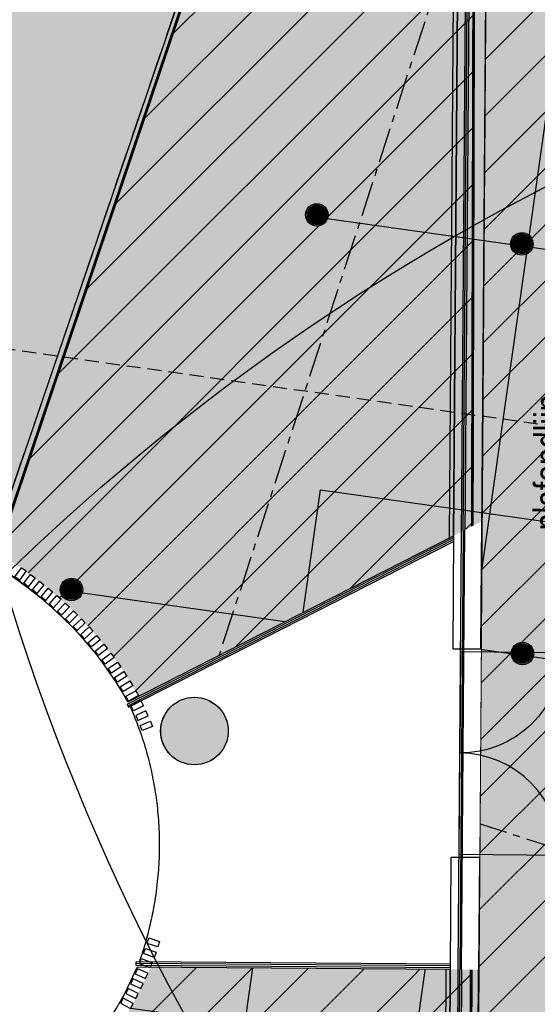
# Model space of a CAD drawing. Header units: millimetres. Extents: x -4106 to 114694, y -37499 to 54647.
# Tile 24 of 109: x 64262 to 68858, y -6964 to 1780. Entities that reach past the tile are written whole.
import ezdxf

# ---------------------------------------------------------------- set-up
doc = ezdxf.new("R2010")
doc.units = ezdxf.units.MM
doc.header["$LTSCALE"] = 50
doc.set_wipeout_variables(frame=1)
for name, pattern in [('B0301', [25, 12.5, -6.25, 0, -6.25]), ('B0401', [7.5, 5, -2.5]), ('XREF_05-werkset$0$B0402', [9.375, 6.25, -3.125]), ('XREF_STRAMIEN$0$B0201', [50, 31.25, -6.25, 6.25, -6.25])]:
    doc.linetypes.add(name, pattern=pattern)
for name, color, linetype in [('FOK_ BRANDSLANGHASPELS', 2, 'Continuous'), ('FOK_00_ALGEMEEN', 1, 'Continuous'), ('FOK_07_STRAMIEN', 13, 'B0301'), ('FOK_22_BINNENWANDEN', 2, 'Continuous'), ('FOK_28_CONSTRUCTIES', 4, 'Continuous'), ('FOK_72_VAST MEUBILAIR', 1, 'Continuous'), ('XREF_05-werkset$0$AA01254-_egaal-254', 254, 'Continuous'), ('XREF_05-werkset$0$AA28G---_PREFABBETON', 242, 'Continuous'), ('XREF_05-werkset$0$AI23----_VLOEREN', 242, 'Continuous'), ('XREF_05-werkset$0$AL22XW--_SYSTEEMW', 2, 'Continuous'), ('XREF_05-werkset$0$AL28G---_PREFABBETON', 4, 'Continuous'), ('XREF_05-werkset$0$AL32-O--_GLAS', 2, 'Continuous'), ('XREF_05-werkset$0$AT$1A---_ALGEMEEN', 7, 'Continuous'), ('XREF_05-werkset$0$AZ32-O--_GLAS', 2, 'Continuous'), ('XREF_05_PLAFOND$0$AA00VV4-_SOLID252', 254, 'Continuous'), ('XREF_05_PLAFOND$0$AA35RJ8-_HWOLCEMENT', 242, 'Continuous'), ('XREF_05_PLAFOND$0$AI45----_PLAFONDAFW', 2, 'Continuous'), ('XREF_05_PLAFOND$0$AL35RJ8-_HWOLCEMENT', 2, 'Continuous'), ('XREF_05_Sprinkler installatie$0$verzonken sprinkler', 6, 'Continuous'), ('XREF_05_Sprinkler installatie$0$WL524---', 4, 'Continuous'), ('XREF_05_Sprinkler installatie$0$WL531---', 3, 'Continuous'), ('XREF_05_Sprinkler installatie$0$WL6516--', 4, 'Continuous'), ('XREF_STRAMIEN$0$AL$7A---_STRAMIEN', 1, 'XREF_STRAMIEN$0$B0201')]:
    doc.layers.add(name, color=color, linetype=linetype)
doc.styles.add('XREF_05-werkset$0$02_100', font='ABTPR.SHX', dxfattribs={"width": 0.8, "height": 250})
doc.styles.add('XREF_05_Sprinkler installatie$0$Standard', font='txt')
pattern_1 = [(37.5, (0, 0), (-6.29934, 192.68238), [0, -152, 0, -170, 0, -162.5]), (7.5, (0, 0), (176.9777, 282.2146), [0, -82, 0, -137, 0, -52.5]), (327.5, (-123, 0), (311.4142, 0.5659), [0, -50, 0, -180, 0, -235]), (317.5, (-123, 0), (300.6127, 87.7676), [0, -25, 0, -118, 0, -135])]
pattern_2 = [(45, (3.27, -36464.7), (-250, 250), [])]

# ---------------------------------------------------------------- blocks, each defined once
blk = doc.blocks.new('XREF_05-werkset$0$V-H-28G001_B09145W02')
at = {"layer": 'XREF_05-werkset$0$AA28G---_PREFABBETON'}
h = blk.add_hatch(color=254, dxfattribs=at)
edge = h.paths.add_edge_path()
edge.add_arc((0, 0), 300, 0, 360)
h = blk.add_hatch(dxfattribs=at)
h.set_pattern_fill('KALKZST', color=1, scale=880, style=0)
h.set_pattern_definition([(45, (-25612.5, -9670.3), (-390.278, 390.278), [])])
edge = h.paths.add_edge_path()
edge.add_arc((0, 0), 300, 0, 360)
at = {"layer": 'XREF_05-werkset$0$AL28G---_PREFABBETON'}
blk.add_circle((0, 0), 300, dxfattribs=at)
blk = doc.blocks.new('XREF_05-werkset$0$V-H-28X00A_09145B1')
blk.add_blockref('XREF_05-werkset$0$V-H-28G001_B09145W02', (65813.5, -4537.2))
blk = doc.blocks.new('*U545')
at = {"layer": 'XREF_05-werkset$0$AL32-O--_GLAS'}
for points in [[(68039.2, -22315.9), (68284.5, 10722.8)], [(68314.5, 10722.6), (68069.1, -22320.8)]]:
    blk.add_lwpolyline(points, dxfattribs=at)
at = {"layer": 'XREF_05-werkset$0$AZ32-O--_GLAS'}
blk.add_lwpolyline([(68054.1, -22318.3), (68299.5, 10722.7, 0.399126)], format="xyb", dxfattribs=at)
blk = doc.blocks.new('XREF_05-werkset')
at = {"layer": 'XREF_05-werkset$0$AA01254-_egaal-254'}
h = blk.add_hatch(color=256, dxfattribs=at)
edge = h.paths.add_edge_path()
edge.add_arc((59873.6, 10809), 8341.4, 230.90215, 359.41154)
edge.add_line((68214.5, 10723.3), (67969.2, -22304.6))
edge.add_line((67969.2, -22304.6), (67964.2, -22303.8))
edge.add_line((67964.2, -22303.8), (42794.2, -14135.2))
edge.add_line((42794.2, -14135.2), (43309.1, -13922.8))
edge.add_line((43309.1, -13922.8), (43402.8, -13847.9))
edge.add_line((43402.8, -13847.9), (44170.5, -13190.8))
edge.add_line((44170.5, -13190.8), (44261.4, -13112.5))
edge.add_line((44261.4, -13112.5), (45013.5, -12423.2))
edge.add_line((45013.5, -12423.2), (45099.7, -12339.7))
edge.add_line((45099.7, -12339.7), (45832.3, -11625.6))
edge.add_line((45832.3, -11625.6), (45913.4, -11537.2))
edge.add_line((45913.4, -11537.2), (46628.5, -10797.8))
edge.add_line((46628.5, -10797.8), (46704.2, -10704.7))
edge.add_line((46704.2, -10704.7), (47403.4, -9939.3))
edge.add_line((47403.4, -9939.3), (47473.6, -9842))
edge.add_line((47473.6, -9842), (48410.3, -9208.9))
edge.add_line((48410.3, -9208.9), (48470.4, -9104.9))
edge.add_line((48470.4, -9104.9), (49140.5, -8261.5))
edge.add_line((49140.5, -8261.5), (49198.8, -8156.7))
edge.add_line((49198.8, -8156.7), (49830.1, -7269.3))
edge.add_line((49830.1, -7269.3), (49882.1, -7161.2))
edge.add_line((49882.1, -7161.2), (50475.2, -6233.2))
edge.add_line((50475.2, -6233.2), (50520.8, -6122.2))
edge.add_line((50520.8, -6122.2), (51071.7, -5153.6))
edge.add_line((51071.7, -5153.6), (51110.7, -5040.1))
edge.add_line((51110.7, -5040.1), (51614.5, -4031.4))
edge.add_line((51614.5, -4031.4), (51646.9, -3915.8))
edge.add_line((51646.9, -3915.8), (52097.8, -2868.3))
edge.add_line((52097.8, -2868.3), (52123.3, -2751))
edge.add_line((52123.3, -2751), (52514.8, -1666.6))
edge.add_line((52514.8, -1666.6), (52533.3, -1548.1))
edge.add_line((52533.3, -1548.1), (52857.9, -429.5))
edge.add_line((52857.9, -429.5), (52869.5, -310.1))
edge.add_line((52869.5, -310.1), (53119, 838.3))
edge.add_line((53119, 838.3), (53123.5, 958.2))
edge.add_line((53123.5, 958.2), (53289.6, 2131.4))
edge.add_line((53289.6, 2131.4), (53287.1, 2251.3))
edge.add_line((53287.1, 2251.3), (53361.5, 3439.8))
edge.add_line((53361.5, 3439.8), (53327.3, 4757.1))
edge.add_line((53327.3, 4757.1), (53310.7, 4875.9))
edge.add_line((53310.7, 4875.9), (53210.5, 5800.9))
edge.add_line((53210.5, 5800.9), (54613.1, 4335.5))
blk.add_lwpolyline([(68214.5, 10723.3), (67969.2, -22304.6), (67964.2, -22303.8), (42794.2, -14135.2)], dxfattribs=at)
at = {"layer": 'XREF_05-werkset$0$AI23----_VLOEREN', "linetype": 'XREF_05-werkset$0$B0402'}
blk.add_line((58457.4, -19218.5), (67769.2, 8097.4), dxfattribs=at)
at = {"layer": 'XREF_05-werkset$0$AL22XW--_SYSTEEMW'}
blk.add_line((68218.9, -22345), (68464.5, 10721.5), dxfattribs=at)
blk.add_lwpolyline([(67939.7, -22395.7), (67969.2, -22304.6), (68214.5, 10723.3, 0.399126), (60377.7, 19100.6), (31177.8, 20829.9)], format="xyb", dxfattribs=at)
for name in ['XREF_05-werkset$0$V-H-28X00A_09145B1', '*U545']:
    blk.add_blockref(name, (0, 0))
at = {"layer": 'XREF_05-werkset$0$AT$1A---_ALGEMEEN', "color": 7, "style": 'XREF_05-werkset$0$02_100', "width": 0.8}
blk.add_text('plafondlijn', height=250, rotation=89.56971, dxfattribs=at).set_placement((69075, -2755.6))
blk = doc.blocks.new('XREF_STRAMIEN')
at = {"layer": 'XREF_STRAMIEN$0$AL$7A---_STRAMIEN', "ltscale": 0.2}
blk.add_line((4081.1, 15497), (99881.1, -15593.3), dxfattribs=at)
blk.add_lwpolyline([(81439.8, 43612.9), (59022.4, -25462.8)], dxfattribs=at)
blk = doc.blocks.new('XREF_05_PLAFOND')
at = {"layer": 'XREF_05_PLAFOND$0$AA00VV4-_SOLID252'}
h = blk.add_hatch(color=256, dxfattribs=at)
edge = h.paths.add_edge_path(flags=16)
edge.add_line((31231.4, 21828.4), (22996.8, 22270))
edge.add_line((22996.8, 22270), (24807, 36094.7))
edge.add_line((24807, 36094.7), (95373.9, 36094.7))
edge.add_line((95373.9, 36094.7), (86392.8, -27327.7))
edge.add_line((86392.8, -27327.7), (68973.9, -21674.7))
edge.add_line((68973.9, -21674.7), (69214.5, 10715.9))
edge.add_arc((59884.7, 10785.2), 9330, 359.57452, 446.61078)
edge.add_line((60436.3, 20098.9), (31231.4, 21828.4))
edge = h.paths.add_edge_path()
edge.add_line((31161.2, 20520.3), (31177.8, 20829.9))
edge.add_line((31177.8, 20829.9), (60377.7, 19100.6))
edge.add_arc((59884.7, 10785.2), 8330, -0.42547, 86.60747, ccw=False)
edge.add_line((68214.5, 10723.3), (67969.2, -22304.6))
edge.add_line((67969.2, -22304.6), (67939.7, -22395.7))
edge.add_line((67939.7, -22395.7), (87220.1, -28652.8))
edge.add_line((87220.1, -28652.8), (96531.3, 37099.7))
edge.add_line((96531.3, 37099.7), (23925.1, 37099.7))
edge.add_line((23925.1, 37099.7), (21807.3, 20926.8))
edge.add_line((21807.3, 20926.8), (31096.2, 20428.7))
edge.add_line((31096.2, 20428.7), (31101.3, 20523.5))
edge.add_line((31101.3, 20523.5), (31161.2, 20520.3))
h = blk.add_hatch(color=256, dxfattribs=at)
edge = h.paths.add_edge_path()
edge.add_line((68168.5, 9908.3), (67929.3, -22292.4))
edge.add_line((67929.3, -22292.4), (58452.6, -19216.9))
edge.add_line((58452.6, -19216.9), (67768.7, 8096))
edge.add_arc((59884.7, 10785.2), 8330, 341.16608, 353.95733)
h = blk.add_hatch(color=256, dxfattribs=at)
edge = h.paths.add_edge_path()
edge.add_line((68168.5, 9908.3), (67929.3, -22292.4))
edge.add_line((67929.3, -22292.4), (58452.6, -19216.9))
edge.add_line((58452.6, -19216.9), (67768.7, 8096))
edge.add_arc((59884.7, 10785.2), 8330, 341.16608, 353.95733)
at = {"layer": 'XREF_05_PLAFOND$0$AA35RJ8-_HWOLCEMENT'}
h = blk.add_hatch(dxfattribs=at)
h.set_pattern_fill('AR-SAND', color=3, scale=100, style=0)
h.set_pattern_definition(pattern_1)
edge = h.paths.add_edge_path()
edge.add_line((68168.5, 9908.3), (67929.3, -22292.4))
edge.add_line((67929.3, -22292.4), (58452.6, -19216.9))
edge.add_line((58452.6, -19216.9), (67768.7, 8096))
edge.add_arc((59884.7, 10785.2), 8330, 341.16608, 353.95733)
h = blk.add_hatch(dxfattribs=at)
h.set_pattern_fill('AR-SAND', color=3, scale=100, style=0)
h.set_pattern_definition(pattern_1)
edge = h.paths.add_edge_path()
edge.add_line((68168.5, 9908.3), (67929.3, -22292.4))
edge.add_line((67929.3, -22292.4), (58452.6, -19216.9))
edge.add_line((58452.6, -19216.9), (67768.7, 8096))
edge.add_arc((59884.7, 10785.2), 8330, 341.16608, 353.95733)
at = {"layer": 'XREF_05_PLAFOND$0$AI45----_PLAFONDAFW'}
h = blk.add_hatch(dxfattribs=at)
h.set_pattern_fill('_USER,_O', color=256, scale=600, angle=90, pattern_type=0)
h.set_pattern_definition([(81.94, (95233.5, 35104.6), (-594.073, 84.126), [])])
edge = h.paths.add_edge_path(flags=16)
edge.add_arc((41622.2, 26897.4), 5449.9, 0, 360)
h.paths.add_polyline_path([(49933.5, 30177.3), (51533.5, 30177.3), (51533.5, 27777.3), (49933.5, 27777.3)], flags=16)
edge = h.paths.add_edge_path(flags=16)
edge.add_arc((86127.3, 26613.5), 3800, 0, 360)
edge = h.paths.add_edge_path(flags=16)
edge.add_arc((74998.8, -10766.8), 5449.8, 0, 360)
edge = h.paths.add_edge_path()
edge.add_line((31231.4, 21828.4), (22996.8, 22270))
edge.add_line((22996.8, 22270), (24807, 36094.7))
edge.add_line((24807, 36094.7), (95373.9, 36094.7))
edge.add_line((95373.9, 36094.7), (86392.8, -27327.7))
edge.add_line((86392.8, -27327.7), (68973.9, -21674.7))
edge.add_line((68973.9, -21674.7), (69214.5, 10715.9))
edge.add_arc((59884.7, 10785.2), 9330, 359.57452, 446.61078)
edge.add_line((60436.3, 20098.9), (31231.4, 21828.4))
h = blk.add_hatch(dxfattribs=at)
h.set_pattern_fill('_USER,_O', color=256, scale=1800, pattern_type=0)
h.set_pattern_definition([(351.94, (95233.5, 35104.6), (252.378, 1782.22), [])])
edge = h.paths.add_edge_path(flags=16)
edge.add_arc((74998.8, -10766.8), 5449.8, 0, 360)
edge = h.paths.add_edge_path(flags=16)
edge.add_arc((41622.2, 26897.4), 5449.9, 0, 360)
h.paths.add_polyline_path([(49933.5, 30177.3), (51533.5, 30177.3), (51533.5, 27777.3), (49933.5, 27777.3)], flags=16)
edge = h.paths.add_edge_path(flags=16)
edge.add_arc((86127.3, 26613.5), 3800, 0, 360)
edge = h.paths.add_edge_path()
edge.add_line((31231.4, 21828.4), (22996.8, 22270))
edge.add_line((22996.8, 22270), (24807, 36094.7))
edge.add_line((24807, 36094.7), (95373.9, 36094.7))
edge.add_line((95373.9, 36094.7), (86392.8, -27327.7))
edge.add_line((86392.8, -27327.7), (68973.9, -21674.7))
edge.add_line((68973.9, -21674.7), (69214.5, 10715.9))
edge.add_arc((59884.7, 10785.2), 9330, 359.57452, 446.61078)
edge.add_line((60436.3, 20098.9), (31231.4, 21828.4))
at = {"layer": 'XREF_05_PLAFOND$0$AL35RJ8-_HWOLCEMENT'}
blk.add_lwpolyline([(68168.5, 9908.3), (67929.3, -22292.4), (58452.6, -19216.9), (67768.7, 8096, 0.05587)], format="xyb", close=True, dxfattribs=at)
blk.add_lwpolyline([(68168.5, 9908.3), (67929.3, -22292.4), (58452.6, -19216.9), (67768.7, 8096, 0.05587)], format="xyb", close=True, dxfattribs=at)
blk = doc.blocks.new('XREF_05_Sprinkler installatie$0$SP-KOP02')
at = {"color": 0, "linetype": 'Continuous'}
for p, q in [((-0.875, -0.023), (0.023, 0.875)), ((-0.847, -0.219), (0.219, 0.847)), ((-0.843, 0.233), (-0.233, 0.843)), ((-0.786, -0.383), (0.383, 0.786)), ((-0.702, -0.523), (0.523, 0.702)), ((-0.595, -0.641), (0.641, 0.595)), ((-0.469, -0.739), (0.739, 0.469)), ((-0.32, -0.815), (0.815, 0.32)), ((-0.144, -0.863), (0.863, 0.144)), ((0.072, -0.872), (0.872, -0.072)), ((0.381, -0.788), (0.788, -0.381))]:
    blk.add_line(p, q, dxfattribs=at)
at = {"color": 0, "linetype": 'Continuous', "const_width": 0.875}
blk.add_lwpolyline([(-0.438, 0, 1), (0.438, 0, 1)], format="xyb", close=True, dxfattribs=at)
at = {"color": 0, "linetype": 'Continuous'}
for radius in [1, 0.875]:
    blk.add_circle((0, 0), radius, dxfattribs=at)
at = {"color": 0, "linetype": 'Continuous', "style": 'XREF_05_Sprinkler installatie$0$Standard', "flags": 1}
for tag, p in [('SP_MATCODE', (2, 2)), ('SP_TEMP', (2, -3)), ('SP_DOORL', (2, -5)), ('SP_KFACT', (2, -7)), ('SP_SPRHK', (2, -9)), ('SP_KLEP', (2, -11))]:
    blk.add_attdef(tag, p, '', height=1, dxfattribs=at)
blk = doc.blocks.new('XREF_05_Sprinkler installatie')
at = {"layer": 'XREF_05_Sprinkler installatie$0$verzonken sprinkler'}
h = blk.add_hatch(dxfattribs=at)
h.set_pattern_fill('JIS_WOOD', color=256, scale=500, style=0)
h.set_pattern_definition(pattern_2)
h.paths.add_polyline_path([(24807, 36094.7), (95373.9, 36094.7), (86392.8, -27327.1), (68969.3, -21673.2), (69211, 10225.9), (69061.7, 12468.4), (68691.3, 13866.6), (68340.9, 14727.8), (67609, 16018.5), (67276.1, 16479), (66137.8, 17709.9), (64799, 18713.9), (64109.1, 19104.2), (63010.1, 19573.8), (61837.8, 19908.5), (60551.6, 20091.3), (59092.5, 20179.1), (23005.1, 22333.3)], flags=16)
h.paths.add_polyline_path([(24131.3, 36864.7), (96541.6, 37108.7), (87227.5, -28664.7), (68230.9, -22243.1), (68457.4, 9789.2), (68440.3, 11431.8), (68331.7, 12290.1), (67835.2, 13662.2), (67691.2, 14032.7), (66838.9, 15594.2), (65842.1, 16784.9), (63693.8, 18333.6), (62337.4, 18876.6), (59567.3, 19359.3), (56813.6, 19563.8), (22128.1, 21566.8)])
h = blk.add_hatch(dxfattribs=at)
h.set_pattern_fill('JIS_WOOD', color=256, scale=500, style=0)
h.set_pattern_definition(pattern_2)
h.paths.add_polyline_path([(68311.8, 9638.8), (68230.6, -22344.4), (58617, -19093.5)])
blk.add_lwpolyline([(24131.3, 36864.7), (96541.6, 37108.7), (87227.5, -28664.7), (68230.9, -22243.1), (68457.4, 9789.2), (68440.3, 11431.8), (68331.7, 12290.1), (67835.2, 13662.2), (67691.2, 14032.7), (66838.9, 15594.2), (65842.1, 16784.9), (63693.8, 18333.6), (62337.4, 18876.6), (59567.3, 19359.3), (56813.6, 19563.8), (22128.1, 21566.8)], close=True, dxfattribs=at)
at = {"layer": 'XREF_05_Sprinkler installatie$0$verzonken sprinkler', "const_width": 25}
blk.add_lwpolyline([(68311.8, 9638.8), (68230.6, -22344.4), (58617, -19093.5)], close=True, dxfattribs=at)
at = {"layer": 'XREF_05_Sprinkler installatie$0$WL524---'}
for p, q in [((65859.3, -20798.2), (70247.4, 10188.7)), ((66884.8, 30.6), (76457.9, -1325.1)), ((64698.9, -3293.3), (75959.4, -4887.9)), ((63565.1, -6758.4), (68720.1, -7488.4))]:
    blk.add_line(p, q, dxfattribs=at)
at = {"layer": 'XREF_05_Sprinkler installatie$0$WL531---'}
for p, q in [((65971.2, -9189.6), (66933.4, -2394.8)), ((66933.4, -2394.8), (86404.5, -5152))]:
    blk.add_line(p, q, dxfattribs=at)
at = {"layer": 'XREF_05_Sprinkler installatie$0$WL6516--', "xscale": 99.9999999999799, "yscale": 100, "zscale": 100, "rotation": 7.589429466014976}
for p in [(66900.7, 46.1), (68721.2, -211.7), (64721.3, -3281.2), (67041.5, -3609.8), (68725.2, -3848.2)]:
    blk.add_blockref('XREF_05_Sprinkler installatie$0$SP-KOP02', p, dxfattribs=at)
blk = doc.blocks.new('A$C46E716B0')
at = {"layer": 'FOK_00_ALGEMEEN', "color": 13}
for points in [[(0, 0), (0, 900)], [(0, 0), (900, 0)]]:
    blk.add_lwpolyline(points, dxfattribs=at)
blk.add_arc((0, 0), 900, 0, 90, dxfattribs=at)
blk = doc.blocks.new('A$C4D8164B4')
at = {"layer": 'FOK_ BRANDSLANGHASPELS', "color": 2}
blk.add_circle((20000, 20000), 20000, dxfattribs=at)
blk = doc.blocks.new('A$C123148F7')
at = {"layer": 'FOK_22_BINNENWANDEN'}
h = blk.add_hatch(color=254, dxfattribs=at)
edge = h.paths.add_edge_path()
edge.add_arc((10696.5, 7909.4), 300, 0, 360)
edge = h.paths.add_edge_path()
edge.add_arc((10695.9, 7909.2), 300, 0, 360)
h = blk.add_hatch(color=254, dxfattribs=at)
edge = h.paths.add_edge_path()
edge.add_arc((10696.5, 7909.4), 300, 0, 360)
at = {"layer": 'FOK_22_BINNENWANDEN', "color": 1}
for p, q in [((10098, 8148.5), (10112.1, 8120.9)), ((10177.5, 5828.1), (10177.8, 5859.1))]:
    blk.add_line(p, q, dxfattribs=at)
for points in [[(10098, 8148.5), (12997, 9626.9)], [(10104.2, 8168.6), (12997.1, 9643.8)], [(10105.3, 8134.3), (12996.8, 9608.9)], [(10112.1, 8120.9), (12996.7, 9592)], [(12968.9, 5838.3), (10177.8, 5859.1)], [(12968.6, 5807.3), (10177.5, 5828.1)], [(12968.8, 5823.3), (10177.6, 5844.1)], [(12968.5, 5792.3), (10187.4, 5813)]]:
    blk.add_lwpolyline(points, dxfattribs=at)
at = {"layer": 'FOK_22_BINNENWANDEN', "color": 3}
for points in [[(9160.6, 9359.7), (9201.3, 9330.6), (9143, 9249.3), (9102.4, 9278.5)], [(9241.6, 9300.9), (9281.4, 9270.8), (9221.2, 9191), (9181.3, 9221.2)], [(9321, 9240.2), (9360, 9208.9), (9297.5, 9130.8), (9258.5, 9162.1)], [(9398.9, 9177.4), (9437.1, 9145.1), (9372.5, 9068.7), (9334.3, 9101)], [(9475, 9112.6), (9512.4, 9079.3), (9445.8, 9004.7), (9408.5, 9038)], [(9549.5, 9045.8), (9585.9, 9011.5), (9517.3, 8938.7), (9480.9, 8973)], [(9622, 8977), (9657.5, 8941.7), (9586.9, 8870.9), (9551.5, 8906.2)], [(9692.6, 8906.2), (9727, 8869.9), (9654.4, 8801.1), (9620, 8837.4)], [(9761.2, 8833.3), (9794.5, 8796), (9719.8, 8729.4), (9686.5, 8766.8)], [(9827.7, 8758.3), (9859.8, 8720), (9783.2, 8655.7), (9751.1, 8694)], [(9891.9, 8681.3), (9922.9, 8642), (9844.3, 8580.1), (9813.3, 8619.4)], [(9953.7, 8602.3), (9983.4, 8562.1), (9902.8, 8502.8), (9873.2, 8543)], [(10013, 8521.5), (10041.3, 8480.2), (9958.9, 8423.6), (9930.6, 8464.8)], [(10069.6, 8438.7), (10096.5, 8396.6), (10012.3, 8342.7), (9985.4, 8384.8)], [(10123.5, 8354.1), (10149.1, 8311.2), (10063.2, 8260), (10037.6, 8302.9)], [(10174.4, 8267.8), (10198.4, 8223.9), (10110.6, 8175.9), (10086.6, 8219.8)], [(10262.5, 5713.1), (10282.4, 5759), (10190.6, 5798.8), (10170.7, 5752.9)], [(10220.2, 5622.4), (10241.5, 5667.7), (10151, 5710.3), (10129.7, 5665)], [(10175.3, 5533.1), (10197.9, 5577.7), (10108.7, 5622.8), (10086.1, 5578.2)], [(10127.9, 5445), (10151.8, 5488.9), (10063.9, 5536.6), (10040, 5492.6)]]:
    blk.add_lwpolyline(points, close=True, dxfattribs=at)
at = {"layer": 'FOK_22_BINNENWANDEN', "color": 1, "extrusion": (0, 0, -1)}
blk.add_ellipse((5266.2, 6510.7), major_axis=(-5122.8, -826.2), ratio=0.701452, start_param=0.588979, end_param=2.726879, dxfattribs=at)
at = {"layer": 'FOK_22_BINNENWANDEN', "color": 1}
for major_axis, ratio, start_param, end_param in [((5124.3, 823.3), 0.701348, 0.241169, 1.955687), ((-5123.8, -819.9), 0.701452, 0.588979, 2.726879)]:
    blk.add_ellipse((5266.2, 6510.8), major_axis=major_axis, ratio=ratio, start_param=start_param, end_param=end_param, dxfattribs=at)
at = {"layer": 'FOK_22_BINNENWANDEN', "color": 13}
blk.add_open_spline([(10126.4, 8125.3), (10149.7, 8072), (10171.6, 8018.1), (10215.3, 7900.8), (10236.6, 7837.4), (10275.7, 7707), (10293.4, 7640.1), (10322.7, 7510.8), (10334.8, 7448.5), (10355, 7324.1), (10363, 7262.1), (10376.2, 7129.1), (10380.7, 7058), (10384.7, 6917.7), (10384.3, 6848.5), (10378.9, 6710.5), (10373.8, 6641.6), (10358.3, 6496.1), (10347.3, 6419.5), (10323.1, 6286.4), (10311.1, 6229.5), (10281.4, 6104.9), (10263, 6037.4), (10233, 5939.5), (10223, 5908.5), (10208.8, 5866.5), (10206.7, 5860.7), (10206.7, 5860.7)], degree=3, knots=[2.9695666, 2.9695666, 2.9695666, 2.9695666, 3.0067752, 3.0067752, 3.0494489, 3.0494489, 3.0934438, 3.0934438, 3.1337527, 3.1337527, 3.1734749, 3.1734749, 3.2187133, 3.2187133, 3.2627837, 3.2627837, 3.3068542, 3.3068542, 3.3564382, 3.3564382, 3.393835, 3.393835, 3.4390714, 3.4390714, 3.4601967, 3.4601967, 3.4678271, 3.4678271, 3.4678271, 3.4678271], dxfattribs=at)
at = {"layer": 'FOK_28_CONSTRUCTIES', "color": 4}
for centre in [(10695.9, 7909.2), (10696.5, 7909.4)]:
    blk.add_circle(centre, 300, dxfattribs=at)

msp = doc.modelspace()

# ---------------------------------------------------------------- linework, layer by layer
at = {"layer": 'Defpoints', "linetype": 'B0401', "ltscale": 0.5}
msp.add_line((76474.3, -2890.3), (61767.8, -807.9), dxfattribs=at)
at = {"layer": 'FOK_72_VAST MEUBILAIR'}
msp.add_circle((65813.5, -4537.2), 300, dxfattribs=at)

# ---------------------------------------------------------------- block references
for name in ['XREF_05_PLAFOND', 'XREF_05_Sprinkler installatie']:
    msp.add_blockref(name, (0, 0))
at = {"layer": 'FOK_ BRANDSLANGHASPELS'}
msp.add_blockref('A$C4D8164B4', (65187.1, 382.2), dxfattribs=at)
at = {"layer": 'FOK_07_STRAMIEN'}
msp.add_blockref('XREF_STRAMIEN', (0, 0), dxfattribs=at)
at = {"layer": 'FOK_22_BINNENWANDEN'}
msp.add_blockref('XREF_05-werkset', (0, 0), dxfattribs=at)

# ---------------------------------------------------------------- next in the draw order: wipeouts: each hides what was drawn before it
at = {"color": 254}
msp.add_wipeout([(65318.3, -4228.5), (65318.3, -4228.5), (65318.3, -4228.5), (65318.3, -4228.5), (65144.1, -3945.7), (64894.7, -3631.9), (64684.6, -3417.9), (64457.4, -3222), (64132.6, -2988.8), (63875.4, -2834.5), (63518, -2655.1), (63146.7, -2504.5), (62765.1, -2381.4), (62474.7, -2306.6), (62081.7, -2229.2), (61684, -2176), (61184.8, -2143.4), (60784.4, -2140.9), (60484.4, -2154.9), (60085.5, -2191.7), (59689.6, -2249.8), (59395.1, -2307.4), (59102.6, -2376.9), (58813.3, -2457.5), (58622.4, -2518.1), (58433.9, -2585.4), (58153.8, -2683.4), (57878.5, -2814.1), (57698.2, -2902.2), (57433, -3043.4), (57090.9, -3250.9), (56843.5, -3421.3), (56610.7, -3601.2), (56452.6, -3735.2), (56233.8, -3940.3), (56028.1, -4158.6), (55899.2, -4311.5), (55719.5, -4551.7), (55610, -4719.1), (55509.3, -4891.9), (55418.4, -5070), (55337.8, -5253.3), (55268.5, -5441.4), (55211.3, -5633.6), (55167, -5829.1), (55126.2, -6127), (55117.9, -6427.5), (55143, -6727), (55201.8, -7021.3), (55293.3, -7307.8), (55415.6, -7582.3), (55566.2, -7842.7), (55680.7, -8007.2), (55805.5, -8164.2), (56011.3, -8386.2), (56308.7, -8649.6), (56568.5, -8827.3), (56890.8, -9037), (57157.5, -9174.3), (57434.6, -9296.3), (57619.4, -9366.9), (57809.2, -9432.3), (58001.1, -9490.2), (58291.5, -9564.8), (58487.3, -9606.5), (58684.4, -9642.3), (58982.3, -9684.7), (59181.7, -9704.1), (59381.3, -9720.1), (59581.3, -9728), (59881.4, -9732.3), (60182, -9722.5), (60481.5, -9701.3), (60879, -9653.4), (61174.9, -9603.8), (61469, -9542.6), (61760.1, -9469), (62048.6, -9384.1), (62426.2, -9251.3), (62704.3, -9138.2), (62978.2, -9013.9), (63245.4, -8876.6), (63506.1, -8727.1), (63768.1, -8565.1), (64002.9, -8390), (64237.5, -8202), (64460.7, -8001), (64602.4, -7859.9), (64803.3, -7637.1), (64928.7, -7481.3), (65046.6, -7319.7), (65207.6, -7066.7), (65303.5, -6891.2), (65389.3, -6710.5), (65427.1, -6634.5), (65427.1, -6634.5), (65427.1, -6634.5), (65427.1, -6634.5), (65427.1, -6634.5), (68085.5, -6654.2), (68335.5, -6656), (68365, -2674.7), (68365, -2674.7)], dxfattribs=at).dxf.layer = 'FOK_22_BINNENWANDEN'

# ---------------------------------------------------------------- next in the draw order: linework, layer by layer
msp.add_line((68106.6, -3806.4), (68356.6, -3808.2))
at = {"color": 3}
for points in [[(65270.9, -4356.8), (65248.6, -4312), (65338.1, -4267.4), (65360.4, -4312.2), (65270.9, -4356.8)], [(65348.7, -4533.4), (65329.8, -4487.1), (65422.4, -4449.3), (65441.3, -4495.6), (65348.7, -4533.4)], [(65393, -6422.5), (65408.7, -6375), (65503.6, -6406.4), (65487.9, -6453.8), (65393, -6422.5)], [(65325.2, -6604.2), (65343.7, -6557.8), (65436.6, -6594.8), (65418.1, -6641.2), (65325.2, -6604.2)]]:
    msp.add_lwpolyline(points, dxfattribs=at)
for points in [[(65311.9, -4444.1), (65403, -4402.9), (65382.4, -4357.4), (65291.3, -4398.6)], [(65360.9, -6514), (65378, -6467), (65471.9, -6501.2), (65454.8, -6548.2)]]:
    msp.add_lwpolyline(points, close=True, dxfattribs=at)
msp.add_point((68365, -2674.7))
at = {"layer": 'FOK_22_BINNENWANDEN'}
for p, q in [((68155.5, -6654.7), (68184.3, -2766.8)), ((68199.4, -2759.2), (68170.5, -6654.8)), ((68185.5, -6654.9), (68214.4, -2751.5))]:
    msp.add_line(p, q, dxfattribs=at)
for points in [[(68114.1, -2802.7), (68106.6, -3806.4), (68356.6, -3808.2), (68365, -2674.7)], [(68085.4, -6654.2), (68092.9, -5656.3), (68342.9, -5658.2), (68335.4, -6656)]]:
    msp.add_lwpolyline(points, dxfattribs=at)

# ---------------------------------------------------------------- next in the draw order: block references
msp.add_blockref('A$C123148F7', (55116.9, -12446.5))
at = {"layer": 'FOK_ BRANDSLANGHASPELS'}
for p in [(63286.4, -17476.2), (58068.5, -37498.6)]:
    msp.add_blockref('A$C4D8164B4', p, dxfattribs=at)
at = {"layer": 'FOK_22_BINNENWANDEN', "color": 6, "xscale": -1, "rotation": 179.5745237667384}
msp.add_blockref('A$C46E716B0', (68176.4, -3831.9), dxfattribs=at)
at = {"layer": 'FOK_22_BINNENWANDEN', "color": 6, "rotation": 359.5745237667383}
msp.add_blockref('A$C46E716B0', (68163.1, -5631.9), dxfattribs=at)

doc.saveas('drawing.dxf')
